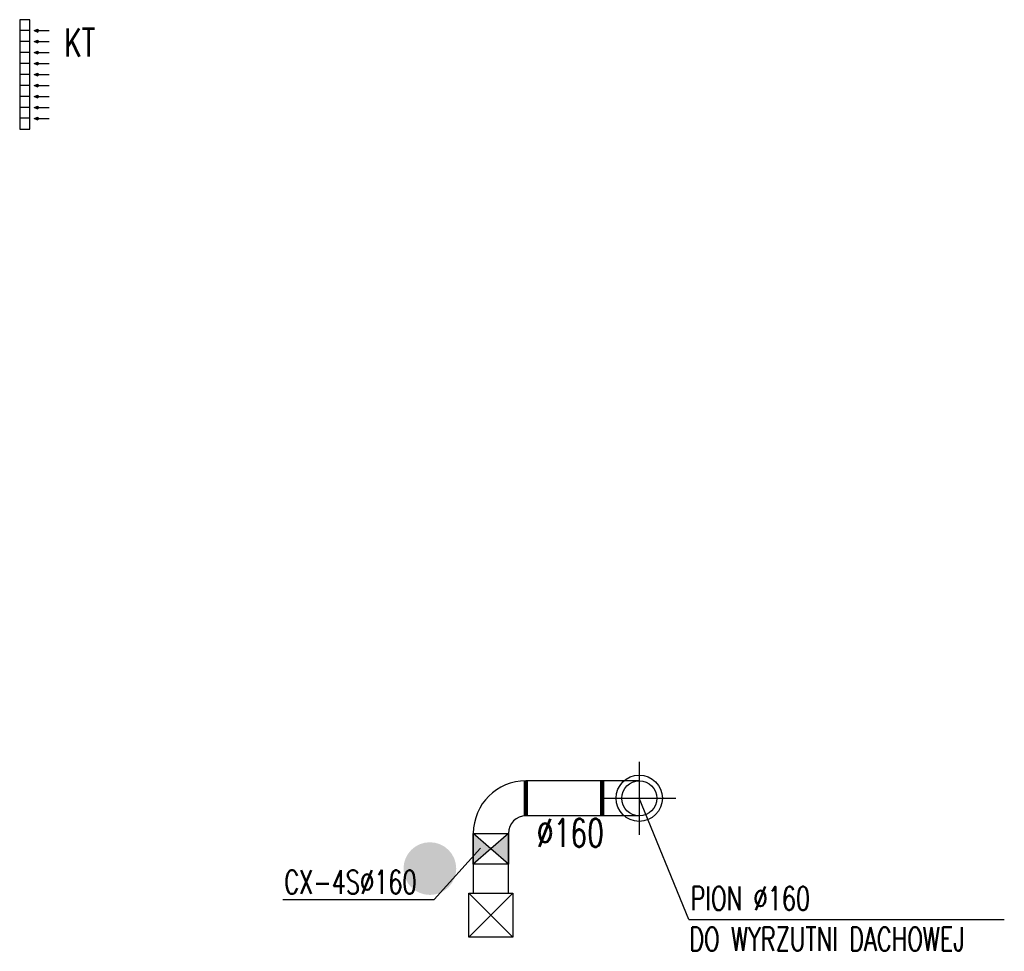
# Model space of a CAD drawing. Extents: x -7228 to 74941, y -112898 to 85621.
# Tile 156 of 256: x 20179 to 20628, y -8317 to -7892. Entities that reach past the tile are written whole.
import ezdxf

# ---------------------------------------------------------------- set-up
doc = ezdxf.new("R2010")
doc.units = 0
doc.linetypes.add('DASHED2', pattern=[0.375, 0.25, -0.125])
for name, color, linetype in [('BB-went-opis', 8, 'CONTINUOUS'), ('E35', 6, 'CONTINUOUS'), ('m-went-klapy', 2, 'CONTINUOUS'), ('m-went-odnośniki', 255, 'CONTINUOUS'), ('m-went-opis', 86, 'CONTINUOUS'), ('m-went-ppoż', 232, 'CONTINUOUS'), ('m-went-urządzenia', 51, 'CONTINUOUS'), ('m-went-wywiew', 1, 'CONTINUOUS')]:
    doc.layers.add(name, color=color, linetype=linetype)
doc.styles.add('tab-bud$0$ROMANS', font='romans', dxfattribs={"width": 0.7})

# ---------------------------------------------------------------- blocks, each defined once
blk = doc.blocks.new('KT')
at = {"layer": 'm-went-urządzenia'}
for points in [[(55475.1, 10960.33), (55475.71, 10962.01), (55474.49, 10962.01)], [(55480.1, 10960.33), (55480.71, 10962.01), (55479.49, 10962.01)], [(55485.1, 10960.33), (55485.71, 10962.01), (55484.49, 10962.01)], [(55490.1, 10960.33), (55490.71, 10962.01), (55489.49, 10962.01)], [(55495.1, 10960.33), (55495.71, 10962.01), (55494.49, 10962.01)], [(55500.1, 10960.33), (55500.71, 10962.01), (55499.49, 10962.01)], [(55505.1, 10960.33), (55505.71, 10962.01), (55504.49, 10962.01)], [(55510.1, 10960.33), (55510.71, 10962.01), (55509.49, 10962.01)], [(55515.1, 10960.33), (55515.71, 10962.01), (55514.49, 10962.01)]]:
    blk.add_hatch(color=7, dxfattribs=at).paths.add_polyline_path(points)
at = {"layer": 'm-went-urządzenia', "color": 7}
for p, q in [((55475.1, 10960.33, 0), (55475.1, 10967.21, 0)), ((55480.1, 10960.33, 0), (55480.1, 10967.21, 0)), ((55485.1, 10960.33, 0), (55485.1, 10967.21, 0)), ((55490.1, 10960.33, 0), (55490.1, 10967.21, 0)), ((55495.1, 10960.33, 0), (55495.1, 10967.21, 0)), ((55500.1, 10960.33, 0), (55500.1, 10967.21, 0)), ((55505.1, 10960.33, 0), (55505.1, 10967.21, 0)), ((55510.1, 10960.33, 0), (55510.1, 10967.21, 0)), ((55515.1, 10960.33, 0), (55515.1, 10967.21, 0)), ((55475.1, 10960.33, 0), (55474.49, 10962.01, 0)), ((55474.49, 10962.01, 0), (55475.71, 10962.01, 0)), ((55475.1, 10960.33, 0), (55475.71, 10962.01, 0)), ((55480.1, 10960.33, 0), (55479.49, 10962.01, 0)), ((55479.49, 10962.01, 0), (55480.71, 10962.01, 0)), ((55480.1, 10960.33, 0), (55480.71, 10962.01, 0)), ((55485.1, 10960.33, 0), (55484.49, 10962.01, 0)), ((55484.49, 10962.01, 0), (55485.71, 10962.01, 0)), ((55485.1, 10960.33, 0), (55485.71, 10962.01, 0)), ((55490.1, 10960.33, 0), (55489.49, 10962.01, 0)), ((55489.49, 10962.01, 0), (55490.71, 10962.01, 0)), ((55490.1, 10960.33, 0), (55490.71, 10962.01, 0)), ((55495.1, 10960.33, 0), (55494.49, 10962.01, 0)), ((55494.49, 10962.01, 0), (55495.71, 10962.01, 0)), ((55495.1, 10960.33, 0), (55495.71, 10962.01, 0)), ((55500.1, 10960.33, 0), (55499.49, 10962.01, 0)), ((55499.49, 10962.01, 0), (55500.71, 10962.01, 0)), ((55500.1, 10960.33, 0), (55500.71, 10962.01, 0)), ((55505.1, 10960.33, 0), (55504.49, 10962.01, 0)), ((55504.49, 10962.01, 0), (55505.71, 10962.01, 0)), ((55505.1, 10960.33, 0), (55505.71, 10962.01, 0)), ((55510.1, 10960.33, 0), (55509.49, 10962.01, 0)), ((55509.49, 10962.01, 0), (55510.71, 10962.01, 0)), ((55510.1, 10960.33, 0), (55510.71, 10962.01, 0)), ((55515.1, 10960.33, 0), (55514.49, 10962.01, 0)), ((55514.49, 10962.01, 0), (55515.71, 10962.01, 0)), ((55515.1, 10960.33, 0), (55515.71, 10962.01, 0)), ((55475.09, 10958.31, 0), (55475.09, 10953.74, 0)), ((55480.09, 10958.31, 0), (55480.09, 10953.74, 0)), ((55485.09, 10958.31, 0), (55485.09, 10953.74, 0)), ((55490.09, 10958.31, 0), (55490.09, 10953.74, 0)), ((55495.09, 10958.31, 0), (55495.09, 10953.74, 0)), ((55500.09, 10958.31, 0), (55500.09, 10953.74, 0)), ((55505.09, 10958.31, 0), (55505.09, 10953.74, 0)), ((55510.09, 10958.31, 0), (55510.09, 10953.74, 0)), ((55515.09, 10958.31, 0), (55515.09, 10953.74, 0))]:
    blk.add_line(p, q, dxfattribs=at)
at = {"layer": 'm-went-urządzenia', "elevation": 0}
blk.add_lwpolyline([(55470.09, 10953.74), (55520.09, 10953.74), (55520.09, 10958.31), (55470.09, 10958.31)], close=True, dxfattribs=at)
blk = doc.blocks.new('A$C38133200')
at = {"layer": 'm-went-klapy', "ltscale": 2}
blk.add_hatch(color=256, dxfattribs=at).paths.add_polyline_path([(-12.02, 0, 1), (12.02, 0, 1)])
blk = doc.blocks.new('A$C5CDC0A6C')
at = {"layer": 'm-went-ppoż'}
h = blk.add_hatch(color=256, dxfattribs=at)
h.paths.add_polyline_path([(1701.06, -2437.27), (1701.06, -2446.99), (1696.17, -2446.99), (1693.06, -2444.27)])
h.paths.add_polyline_path([(1685.06, -2437.27), (1693.06, -2444.27), (1689.95, -2446.99), (1685.06, -2446.99)])
h.paths.add_polyline_path([(1685.06, -2446.99), (1689.95, -2446.99), (1685.06, -2451.27)])
h.paths.add_polyline_path([(1696.17, -2446.99), (1701.06, -2446.99), (1701.06, -2451.27)])
at = {"layer": 'm-went-odnośniki'}
for p, q in [((1783.31, -2476.53), (1760.72, -2421.27)), ((1667.18, -2467.46), (1688.35, -2444)), ((1598.19, -2467.46), (1667.18, -2467.46)), ((1783.31, -2476.53), (1927.17, -2476.53))]:
    blk.add_line(p, q, dxfattribs=at)
at = {"layer": 'm-went-ppoż'}
for p, q in [((1685.06, -2451.27), (1685.06, -2437.27)), ((1685.06, -2437.27), (1701.06, -2437.27)), ((1701.06, -2451.27), (1685.06, -2437.27)), ((1701.06, -2437.27), (1685.06, -2451.27)), ((1701.06, -2437.27), (1701.06, -2451.27)), ((1701.06, -2451.27), (1685.06, -2451.27))]:
    blk.add_line(p, q, dxfattribs=at)
at = {"layer": 'm-went-urządzenia'}
for p, q in [((1683.06, -2464.62), (1703.06, -2464.62)), ((1683.06, -2484.62), (1683.06, -2464.62)), ((1683.06, -2464.62), (1703.06, -2484.62)), ((1703.06, -2464.62), (1683.06, -2484.62)), ((1703.06, -2464.62), (1703.06, -2484.62)), ((1703.06, -2484.62), (1683.06, -2484.62))]:
    blk.add_line(p, q, dxfattribs=at)
at = {"layer": 'm-went-wywiew', "color": 9, "linetype": 'DASHED2'}
for p, q in [((1760.72, -2404.64), (1760.72, -2437.9)), ((1744.09, -2421.27), (1777.34, -2421.27))]:
    blk.add_line(p, q, dxfattribs=at)
at = {"layer": 'm-went-wywiew'}
for p, q in [((1729.57, -2413.27), (1709.06, -2413.27)), ((1760.72, -2413.27), (1729.57, -2413.27)), ((1729.57, -2429.27), (1709.06, -2429.27)), ((1760.72, -2429.27), (1729.57, -2429.27)), ((1685.06, -2437.27), (1685.06, -2464.62)), ((1701.06, -2464.62), (1701.06, -2437.27)), ((1685.06, -2464.62), (1701.06, -2464.62)), ((1685.06, -2464.62), (1700.88, -2464.62))]:
    blk.add_line(p, q, dxfattribs=at)
at = {"layer": 'm-went-wywiew', "const_width": 2}
for points in [[(1709.06, -2429.27), (1709.06, -2413.27)], [(1743.75, -2413.27), (1743.75, -2429.27)]]:
    blk.add_lwpolyline(points, dxfattribs=at)
at = {"layer": 'm-went-wywiew', "color": 9}
blk.add_circle((1760.72, -2421.27), 10.56, dxfattribs=at)
at = {"layer": 'm-went-wywiew'}
blk.add_circle((1760.72, -2421.27), 8, dxfattribs=at)
for radius in [24, 8]:
    blk.add_arc((1709.06, -2437.27), radius, 90, 180, dxfattribs=at)
at = {"layer": 'BB-went-opis'}
blk.add_blockref('A$C38133200', (1665.25, -2453.34), dxfattribs=at)
at = {"layer": 'm-went-urządzenia', "rotation": 270.0039164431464}
blk.add_blockref('KT', (-9479.31, 53403.24, 0), dxfattribs=at)
at = {"layer": 'm-went-opis', "style": 'tab-bud$0$ROMANS', "width": 0.7}
for s, height, rotation, p in [('KT', 12.78, 359.9414, (1498.44, -2082.89, 0)), ('%%c160', 12.78, 359.9414, (1713.96, -2443.39, 0)), ('CX-4S%%c160', 10.7572, 0, (1598.87, -2464.87)), ('PION %%c160 ', 10.7572, 0, (1784.09, -2472.33)), ('DO WYRZUTNI DACHOWEJ', 10.7572, 0, (1783.54, -2490.89))]:
    blk.add_text(s, height=height, rotation=rotation, dxfattribs=at).set_placement(p)

msp = doc.modelspace()

# ---------------------------------------------------------------- block references
at = {"layer": 'E35'}
msp.add_blockref('A$C5CDC0A6C', (18700.703, -5826.119), dxfattribs=at)

doc.saveas('drawing.dxf')
